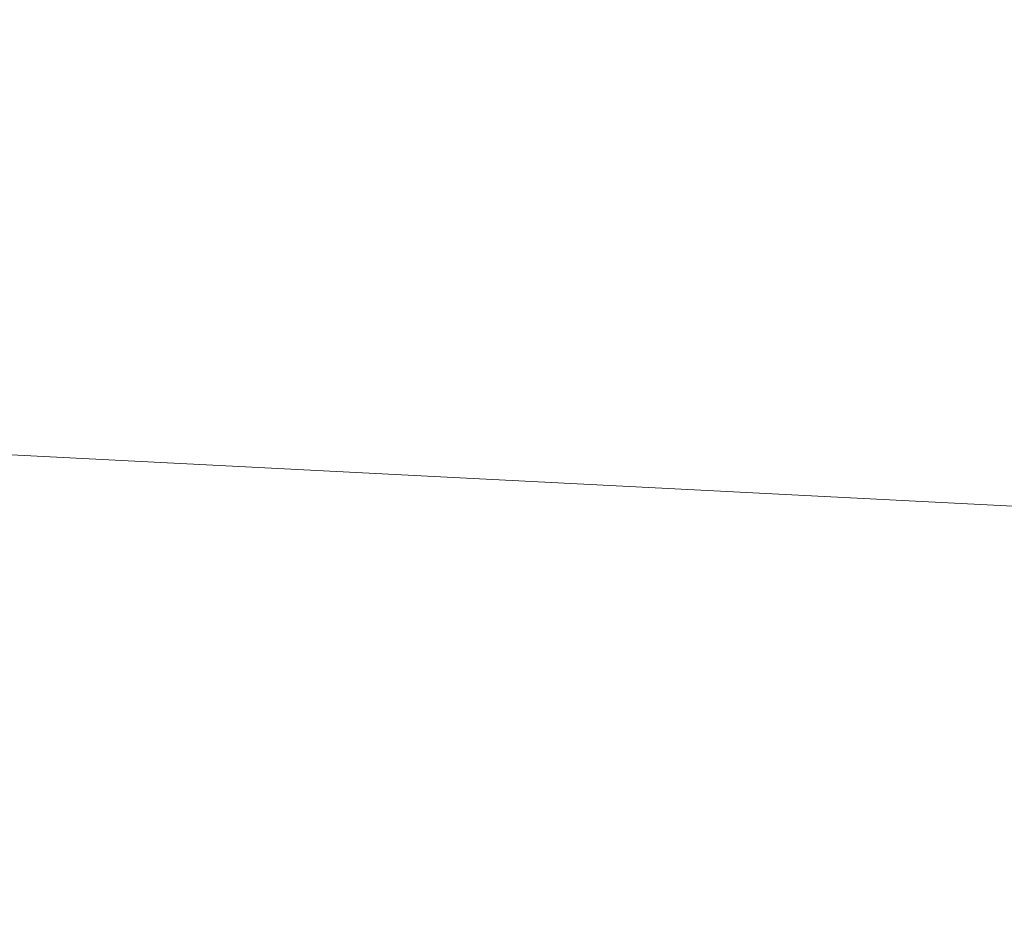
# Model space of a CAD drawing. Header units: millimetres. Extents: x -3490 to 61924, y -72580 to 6847.
# Tile 58 of 171: x -1274 to -520, y -36780 to -36095. Entities that reach past the tile are written whole.
import ezdxf

# ---------------------------------------------------------------- set-up
doc = ezdxf.new("R2010")
doc.units = ezdxf.units.MM
doc.layers.add('COTAS_P', color=1, linetype='Continuous', lineweight=0)
doc.dimstyles.new('R19_100', dxfattribs={"dimtxt": 250, "dimasz": 150, "dimexe": 150, "dimexo": 80, "dimgap": 100, "dimtad": 1, "dimtih": 1, "dimtoh": 1, "dimdsep": 46, "dimcen": 0.09, "dimadec": 0, "dimazin": 0, "dimtfac": 1, "dimtdec": 4, "dimtofl": 0, "dimtmove": 0, "dimatfit": 3, "dimfxl": 1, "dimtolj": 1, "dimtzin": 0, "dimarcsym": 0})

# ---------------------------------------------------------------- blocks, each defined once
blk = doc.blocks.new('DIM_R29_54')
at = {"layer": 'COTAS_P'}
for p, q in [((-2600, -35460), (-2645.93, -36358.83)), ((140, -35600), (94.07, -36498.83)), ((-2645.93, -36358.83), (-2493.82, -36321.54)), ((94.07, -36498.83), (-2645.93, -36358.83)), ((-2645.93, -36358.83), (-2498.42, -36411.42)), ((94.07, -36498.83), (-53.43, -36446.23)), ((94.07, -36498.83), (-58.03, -36536.11))]:
    blk.add_line(p, q, dxfattribs=at)
blk.add_text('2743.57 P', height=250, rotation=177.07502, dxfattribs=at).set_placement((-1281.03, -36528.7))

msp = doc.modelspace()

# ---------------------------------------------------------------- dimensions: what is measured, and where the dimension line sits
at = {"layer": 'COTAS_P'}
dim = msp.add_aligned_dim(p1=(140, -35600), p2=(-2600, -35460), distance=900, text='<> P', dimstyle='R19_100', dxfattribs=at)
dim.commit()
dim.dimension.update_dxf_attribs({"geometry": 'DIM_R29_54', "text_midpoint": (-1275.925, -36428.827)})

doc.saveas('drawing.dxf')
